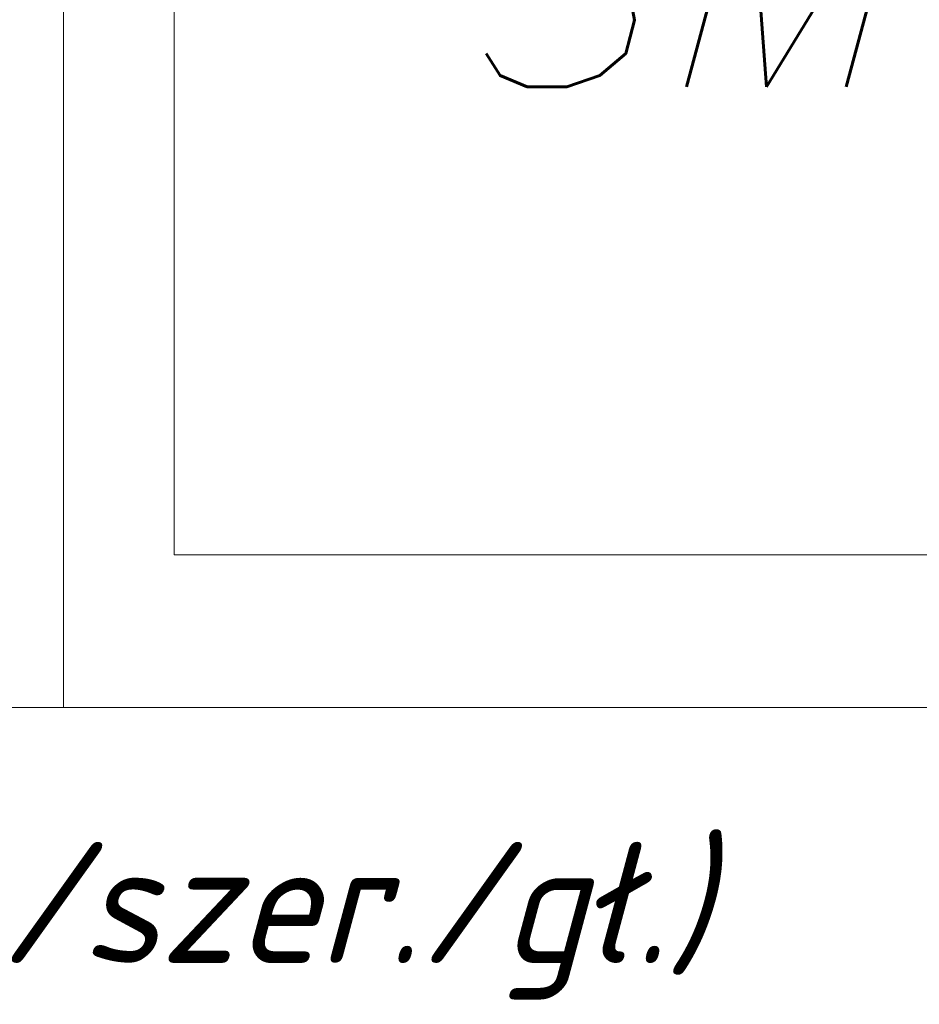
# Model space of a CAD drawing. Header units: millimetres. Extents: x 262469 to 275208, y -32539 to 9411.
# Tile 22 of 256: x 270262 to 270475, y -26766 to -26533. Entities that reach past the tile are written whole.
import ezdxf

# ---------------------------------------------------------------- set-up
doc = ezdxf.new("R2010")
doc.units = ezdxf.units.MM
doc.header["$LTSCALE"] = 100
doc.layers.add('$ IE SCHEMAT', color=7, linetype='Continuous', lineweight=0)
doc.layers.add('$ mp_ele_opisy', color=7, linetype='Continuous', lineweight=30)
doc.styles.add('ROMANS', font='romans', dxfattribs={"width": 0.8})

msp = doc.modelspace()

# ---------------------------------------------------------------- linework, layer by layer
at = {"layer": '$ IE SCHEMAT', "color": 0, "ltscale": 2}
for points in [[(269832.6, -26365.81), (270602.6, -26365.81), (270602.6, -26695.81), (269832.6, -26695.81), (269832.6, -26365.81)], [(270272.6, -26365.81), (270272.6, -26695.81)]]:
    msp.add_lwpolyline(points, dxfattribs=at)
msp.add_lwpolyline([(270298.69, -26401.84), (270576.52, -26401.84), (270576.52, -26659.78), (270298.69, -26659.78)], close=True, dxfattribs=at)

# ---------------------------------------------------------------- texts
at = {"layer": '$ IE SCHEMAT', "color": 7, "lineweight": 0, "style": 'ROMANS', "oblique": 15, "width": 0.9}
msp.add_text('300x700x120 (wys./szer./gł.)', height=28.6, dxfattribs=at).set_placement((269925.35, -26756.14))
at = {"layer": '$ mp_ele_opisy', "color": 7, "lineweight": 0, "style": 'ROMANS', "oblique": 15}
msp.add_text('SM', height=55, dxfattribs=at).set_placement((270363.21, -26549.22))

doc.saveas('drawing.dxf')
